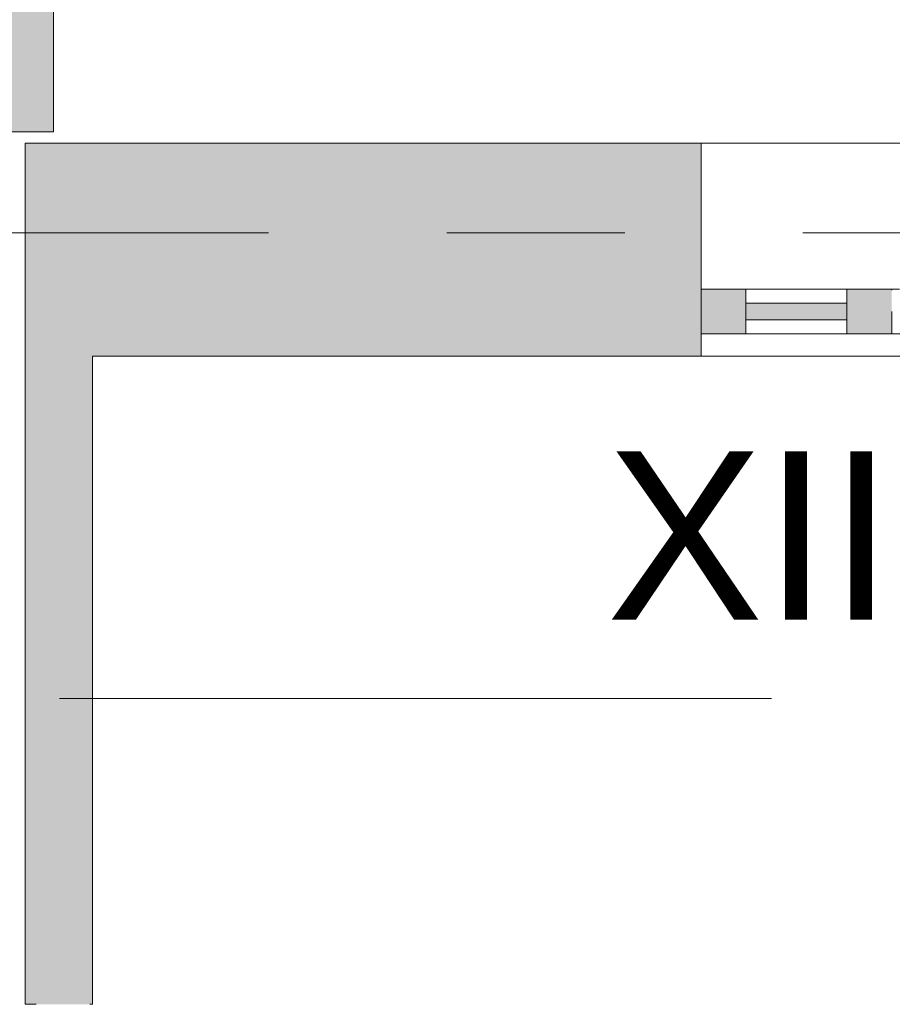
# Model space of a CAD drawing. Header units: centimetres. Extents: x -1737 to 3083, y -1 to 3760.
# Tile 27 of 36: x 1208 to 1364, y 834 to 1009. Entities that reach past the tile are written whole.
import ezdxf

# ---------------------------------------------------------------- set-up
doc = ezdxf.new("R2010")
doc.units = ezdxf.units.CM
doc.linetypes.add('Oś', pattern=[222.25, 127, -31.75, 31.75, -31.75])
for name, color, linetype, lineweight in [('A-GLAZ-CURT', 52, 'Continuous', 13), ('A-GLAZ-CWMG', 51, 'Continuous', 13), ('A-WALL', 113, 'Continuous', 13), ('S-GRID', 1, 'Continuous', 13), ('S-GRID-IDEN', 1, 'Continuous', 13)]:
    doc.layers.add(name, color=color, linetype=linetype, lineweight=lineweight)
doc.layers.add('A-WALL-PATT', color=111, linetype='Continuous', lineweight=13, plot=False)
doc.styles.add('Arial_4', font='arial.ttf', dxfattribs={"height": 30})

msp = doc.modelspace()

# ---------------------------------------------------------------- hatches: boundary and pattern name
at = {"layer": 'A-GLAZ-CURT', "lineweight": 9}
msp.add_hatch(color=251, dxfattribs=at).paths.add_polyline_path([(1339.85, 955.83), (1355.88, 955.83), (1355.88, 958.83), (1337.88, 958.83), (1337.88, 955.83)], flags=0)
at = {"layer": 'A-GLAZ-CWMG', "lineweight": 9, "extrusion": (0, 0, -1)}
for points in [[(-1337.88, 953.33), (-1337.88, 961.33), (-1329.88, 961.33), (-1329.88, 953.33)], [(-1361.88, 953.33), (-1363.88, 953.33), (-1363.88, 961.33), (-1355.88, 961.33), (-1355.88, 953.33)]]:
    msp.add_hatch(color=251, dxfattribs=at).paths.add_polyline_path(points, flags=0)

# ---------------------------------------------------------------- linework, layer by layer
at = {"layer": 'A-GLAZ-CURT', "color": 251, "lineweight": 9}
for p, q in [((1355.88, 958.83), (1337.88, 958.83)), ((1337.88, 958.83), (1337.88, 955.83)), ((1355.88, 955.83), (1355.88, 958.83)), ((1337.88, 955.83), (1355.88, 955.83))]:
    msp.add_line(p, q, dxfattribs=at)
at = {"layer": 'A-GLAZ-CWMG', "color": 251, "lineweight": 9, "extrusion": (0, 0, -1)}
for p, q in [((1337.88, 961.33), (1329.88, 961.33)), ((1329.88, 961.33), (1329.88, 953.33)), ((1337.88, 953.33), (1337.88, 961.33)), ((1363.88, 961.33), (1355.88, 961.33)), ((1355.88, 961.33), (1355.88, 953.33)), ((1363.88, 961.13), (1363.88, 961.33)), ((1363.88, 953.33), (1363.88, 957.33)), ((1329.88, 953.33), (1337.88, 953.33)), ((1355.88, 953.33), (1363.88, 953.33))]:
    msp.add_line(p, q, dxfattribs=at)
at = {"layer": 'A-GLAZ-CWMG', "color": 251, "lineweight": 9}
for p, q in [((1337.88, 961.33), (1355.88, 961.33)), ((1363.88, 961.33), (1365.28, 961.33)), ((1337.88, 953.33), (1355.88, 953.33)), ((1363.88, 953.33), (1456.81, 953.33))]:
    msp.add_line(p, q, dxfattribs=at)
at = {"layer": 'A-WALL', "color": 251, "lineweight": 9}
for p, q in [((1214.38, 1573.83), (1214.38, 989.33)), ((1203.38, 989.33), (1214.38, 989.33)), ((1209.38, 987.33), (1209.38, 833.83)), ((1221.38, 987.33), (1209.38, 987.33)), ((1329.88, 987.33), (1221.38, 987.33)), ((1329.88, 949.33), (1329.88, 987.33)), ((1329.88, 987.33), (1509.61, 987.33)), ((1221.38, 833.83), (1221.38, 949.33)), ((1221.38, 949.33), (1329.88, 949.33)), ((1457.81, 949.33), (1329.88, 949.33)), ((1209.38, 833.83), (1211.33, 833.83)), ((1220.88, 833.83), (1221.38, 833.83))]:
    msp.add_line(p, q, dxfattribs=at)
at = {"layer": 'A-WALL-PATT', "color": 251, "linetype": 'Continuous', "lineweight": 9, "extrusion": (0, 0, -1)}
for points in [[(-1214.38, 989.33), (-1176.38, 1148.76), (-1176.38, 989.33)], [(-1176.38, 1148.76), (-1214.38, 989.33), (-1214.38, 1148.76)], [(-1209.38, 833.83), (-1221.38, 987.33), (-1209.38, 987.33)], [(-1221.38, 987.33), (-1209.38, 833.83), (-1220.88, 833.83)], [(-1221.38, 987.33), (-1220.88, 833.83), (-1221.38, 833.83)], [(-1329.88, 949.33), (-1221.38, 987.33), (-1221.38, 949.33)], [(-1221.38, 987.33), (-1329.88, 949.33), (-1329.88, 987.33)]]:
    msp.add_solid(points, dxfattribs=at)
at = {"layer": 'S-GRID', "color": 251, "linetype": 'Oś', "lineweight": 9}
for p, q in [((1125.77, 971.33), (2420.49, 971.33)), ((1342.46, 888.33), (-1368.76, 888.33))]:
    msp.add_line(p, q, dxfattribs=at)

# ---------------------------------------------------------------- texts
at = {"layer": 'S-GRID-IDEN', "color": 251, "lineweight": 9, "style": 'Arial_4'}
msp.add_text('XIII', height=30, dxfattribs=at).set_placement((1313.01, 902.39))

doc.saveas('drawing.dxf')
